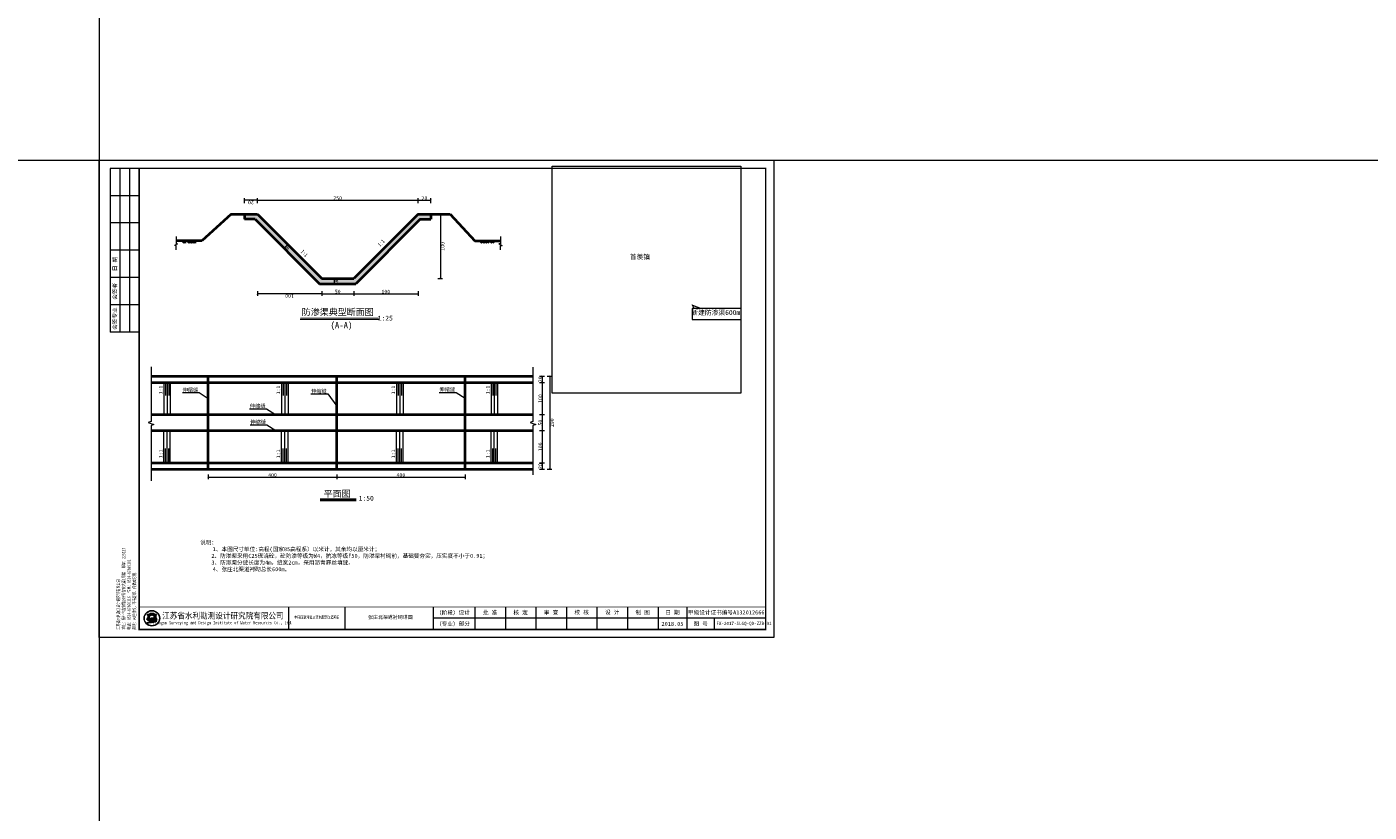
# Model space of a CAD drawing. Extents: x -27255 to 1448651, y 31034 to 8081248.
# Tile 36 of 198: x 582982 to 583818, y 3857275 to 3857764. Entities that reach past the tile are written whole.
import ezdxf
from ezdxf.enums import TextEntityAlignment as Align

# ---------------------------------------------------------------- set-up
doc = ezdxf.new("R2010")
doc.units = 0
doc.layers.get('0').update_dxf_attribs({"linetype": 'CONTINUOUS'})
for name, color, linetype, lineweight in [('0.09标注线', 3, 'CONTINUOUS', 9), ('0.13填充', 8, 'CONTINUOUS', 9), ('0.13文字', 3, 'CONTINUOUS', 13), ('0.30粗蓝', 4, 'CONTINUOUS', 30), ('图框', 7, 'CONTINUOUS', 20), ('文字', 7, 'CONTINUOUS', 15), ('粗实线', 1, 'CONTINUOUS', 40), ('粗线', 7, 'CONTINUOUS', 35), ('细实线', 3, 'CONTINUOUS', 20), ('细线', 7, 'CONTINUOUS', 15)]:
    doc.layers.add(name, color=color, linetype=linetype, lineweight=lineweight)
doc.styles.add('-仿宋_GB2312', font='FangSong_GB2312.ttf')
doc.styles.add('LYJFS', font='times.ttf', dxfattribs={"width": 0.7})
doc.styles.get("Standard").update_dxf_attribs({"font": 'rs.shx', "bigfont": 'hztxt.shx'})
doc.styles.add('仿宋', font='FangSong_GB2312.ttf', dxfattribs={"width": 0.7})
doc.styles.add('宋体', font='FangSong_GB2312.ttf')
doc.dimstyles.get("Standard").update_dxf_attribs({"dimtxt": 0.18, "dimasz": 0.18, "dimexe": 0.18, "dimexo": 0.0625, "dimgap": 0.09, "dimtad": 0, "dimtih": 1, "dimtoh": 1, "dimdec": 4, "dimzin": 0, "dimdsep": 46, "dimtxsty": 'Standard', "dimcen": 0.09, "dimadec": 0, "dimazin": 0, "dimtfac": 1, "dimtdec": 4, "dimtofl": 0, "dimtmove": 0, "dimatfit": 3, "dimfxl": 1, "dimtolj": 1, "dimtzin": 0, "dimarcsym": 0})
picture_1 = doc.add_image_def('image1.png', size_in_pixel=(5102, 6134))

# ---------------------------------------------------------------- blocks, each defined once
blk = doc.blocks.new('_ARCHTICK')
at = {"color": 0, "linetype": 'ByBlock', "const_width": 0.15}
blk.add_lwpolyline([(-0.5, -0.5), (0.5, 0.5)], dxfattribs=at)
blk = doc.blocks.new('d4trtg')
h = blk.add_hatch(color=152)
h.dxf.hatch_style = 1
h.paths.add_polyline_path([(654246.3193193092, 3899725.409078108, 1), (654149.4769673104, 3899725.409078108, 1)])
h.paths.add_polyline_path([(654244.689577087, 3899725.409078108, 1), (654151.1067095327, 3899725.409078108, 1)], flags=16)
h = blk.add_hatch(color=152)
h.dxf.hatch_style = 1
edge = h.paths.add_edge_path()
edge.add_arc((654216.7300615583, 3899701.144012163), 14.62686968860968, 43.31770961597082, 70.37003522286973)
edge.add_arc((654202.9245894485, 3899662.43781051), 55.72140833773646, 70.37003522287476, 84.52854590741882)
edge.add_arc((654197.052297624, 3899601.131590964), 117.3082280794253, 84.5285459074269, 95.17746754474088)
edge.add_arc((654198.4691254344, 3899704.113250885), 18.32576248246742, 111.7965680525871, 130.9174013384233, ccw=False)
edge.add_arc((654217.4394684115, 3899656.675769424), 69.41576698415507, 98.84274785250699, 111.79656805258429, ccw=False)
edge.add_arc((654228.1102754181, 3899588.085080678), 138.8315339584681, 95.21036804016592, 98.84274785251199, ccw=False)
edge.add_ellipse((654197.8981433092, 3899728.334977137), major_axis=(-17.7501498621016, 0), ratio=0.8776980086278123, start_angle=172.6538623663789, end_angle=176.9129867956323)
edge.add_arc((654213.8325542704, 3899624.955280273), 102.5563365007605, 88.99992913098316, 98.52267106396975)
edge.add_arc((654209.8965974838, 3899651.220285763), 75.99805588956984, 98.5226710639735, 116.8491039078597)
edge.add_arc((654181.1331357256, 3899708.041207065), 12.31168505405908, 116.8491039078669, 139.2900683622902)
edge.add_arc((654173.2830714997, 3899714.795695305), 1.955690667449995, 139.2900683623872, 263.050638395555)
edge.add_arc((654175.1158058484, 3899729.831970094), 17.10324739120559, 263.0506383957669, 272.136251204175)
edge.add_arc((654186.8001782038, 3899416.594006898), 296.3525647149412, 88.46268833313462, 92.13625120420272, ccw=False)
edge.add_arc((654193.3818121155, 3899661.833379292), 51.02489061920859, 68.07113774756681, 88.46268833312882, ccw=False)
edge.add_arc((654234.506227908, 3899496.08092722), 214.2253735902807, 95.91294384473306, 98.79521578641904)
edge.add_arc((654220.8241236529, 3899584.51078353), 124.7433113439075, 98.79521578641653, 117.8496747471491)
edge.add_arc((654806.2087627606, 3897318.850026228), 2461.597634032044, 104.7703900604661, 105.15790668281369, ccw=False)
edge.add_line((654178.6340996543, 3899699.104834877), (654170.5934602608, 3899695.844113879))
edge.add_arc((654384.3496151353, 3898723.49134639), 995.5709910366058, 100.90627282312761, 102.39834375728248, ccw=False)
edge.add_line((654195.9846486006, 3899701.080338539), (654189.8745459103, 3899699.193213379))
edge.add_arc((654166.7652083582, 3899985.305806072), 287.044347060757, 274.6177604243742, 279.6944367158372)
edge.add_arc((654207.3949546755, 3899747.472955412), 45.76599921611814, 279.694436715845, 287.6119267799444)
edge.add_arc((654216.243616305, 3899719.598572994), 16.52082853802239, 287.6119267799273, 311.5140981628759)
edge.add_arc((654225.3686800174, 3899709.289677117), 2.753471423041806, 311.5140981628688, 403.3177096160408)
edge = h.paths.add_edge_path()
edge.add_arc((654242.1391779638, 3899736.786777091), 20.67819482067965, 138.9741968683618, 204.1180883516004, ccw=False)
edge.add_line((654226.5392573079, 3899750.359920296), (654209.5567490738, 3899750.359920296))
edge.add_line((654209.5567490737, 3899750.359920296), (654209.5567490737, 3899756.23053299))
edge.add_line((654209.5567490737, 3899756.23053299), (654186.2395375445, 3899756.23053299))
edge.add_line((654186.2395375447, 3899756.23053299), (654186.2395375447, 3899750.359920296))
edge.add_line((654186.2395375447, 3899750.359920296), (654169.2570293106, 3899750.359920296))
edge.add_arc((654153.6571086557, 3899736.786777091), 20.67819482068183, -24.118088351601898, 41.0258031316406, ccw=False)
edge.add_arc((654138.2813983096, 3899743.670490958), 37.52449961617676, 314.34412131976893, 335.8819116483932, ccw=False)
edge.add_arc((654157.8406418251, 3899747.198545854), 31.08765203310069, 282.3877277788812, 290.1465811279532)
edge.add_arc((654127.1774852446, 3899830.778947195), 120.1152469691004, 290.1465811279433, 296.6495194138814)
edge.add_ellipse((654197.8981433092, 3899728.334977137), major_axis=(-17.7501498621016, 0), ratio=0.8776980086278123, start_angle=176.9129867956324, end_angle=378.37473811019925, ccw=False)
edge.add_ellipse((654197.8981433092, 3899728.334977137), major_axis=(-17.7501498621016, 0), ratio=0.8776980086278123, start_angle=172.653862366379, end_angle=176.9129867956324, ccw=False)
edge.add_ellipse((654197.8981433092, 3899728.334977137), major_axis=(-17.7501498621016, 0), ratio=0.8776980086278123, start_angle=161.6252618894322, end_angle=172.653862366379, ccw=False)
edge.add_arc((654268.6188013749, 3899830.778947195), 120.1152469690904, 243.3504805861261, 249.853418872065)
edge.add_arc((654237.9556447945, 3899747.198545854), 31.08765203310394, 249.8534188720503, 257.61227222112)
edge.add_arc((654257.5148883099, 3899743.670490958), 37.52449961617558, 204.1180883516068, 225.6558786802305, ccw=False)
at = {"lineweight": 0}
for p, q in [((653868.4004973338, 3899605.327936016), (653868.4004973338, 3902577.336202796)), ((653868.4004973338, 3902577.336202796), (658071.2404705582, 3902577.336202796)), ((658071.2404705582, 3902577.336202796), (658071.2404705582, 3899605.327936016)), ((658021.2066613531, 3899725.409078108), (655949.806960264, 3899725.409078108)), ((658071.2404705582, 3899605.327936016), (653868.4004973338, 3899605.327936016))]:
    blk.add_line(p, q, dxfattribs=at)
for p, q in [((654118.5695433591, 3902527.302393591), (653938.4478302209, 3902527.302393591)), ((653938.4478302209, 3902527.302393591), (653938.4478302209, 3901506.612685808)), ((653998.488401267, 3902527.302393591), (653998.488401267, 3901506.612685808)), ((654058.528972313, 3902527.302393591), (654058.528972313, 3901506.612685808)), ((654118.5695433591, 3902357.187442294), (653938.4478302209, 3902357.187442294)), ((654118.5695433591, 3902187.072490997), (653938.4478302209, 3902187.072490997)), ((654118.5695433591, 3902016.9575397), (653938.4478302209, 3902016.9575397)), ((654118.5695433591, 3901846.842588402), (653938.4478302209, 3901846.842588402)), ((654118.5695433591, 3901676.727637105), (653938.4478302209, 3901676.727637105)), ((654118.5695433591, 3901506.612685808), (653938.4478302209, 3901506.612685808)), ((655049.1983945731, 3899795.456410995), (655049.1983945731, 3899655.361745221)), ((655399.4350590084, 3899795.456410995), (655399.4350590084, 3899655.361745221)), ((655949.806960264, 3899795.456410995), (655949.806960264, 3899655.361745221)), ((656209.9827681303, 3899795.456410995), (656209.9827681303, 3899655.361745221)), ((656400.1112431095, 3899795.456410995), (656400.1112431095, 3899655.361745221)), ((656590.2397180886, 3899795.456410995), (656590.2397180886, 3899655.361745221)), ((656780.3681930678, 3899795.456410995), (656780.3681930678, 3899655.361745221)), ((656970.496668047, 3899795.456410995), (656970.496668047, 3899655.361745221)), ((657160.6251430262, 3899795.456410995), (657160.6251430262, 3899655.361745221)), ((657350.7536180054, 3899795.456410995), (657350.7536180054, 3899655.361745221)), ((657530.8753311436, 3899795.456410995), (657530.8753311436, 3899655.361745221)), ((657700.9902824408, 3899725.409078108), (657700.9902824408, 3899655.361745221))]:
    blk.add_line(p, q)
at = {"lineweight": 0, "const_width": 10.0067618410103}
blk.add_lwpolyline([(654118.5695433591, 3902527.302393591), (658021.2066613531, 3902527.302393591), (658021.2066613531, 3899655.361745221), (654118.5695433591, 3899655.361745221)], close=True, dxfattribs=at)
at = {"lineweight": 0, "const_width": 4.002704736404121}
blk.add_lwpolyline([(658021.2066613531, 3899795.456410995), (654118.5695433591, 3899795.456410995)], dxfattribs=at)
at = {"color": 152}
for points in [[(654181.0529832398, 3899723.423913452, -0.02838203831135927), (654168.5479460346, 3899718.013005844, -0.03386732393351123), (654164.5097554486, 3899716.834668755, 0.09425397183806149), (654172.5302050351, 3899728.337281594, 0.2921547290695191), (654169.2570293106, 3899750.359920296), (654186.2395375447, 3899750.359920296), (654186.2395375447, 3899756.23053299), (654209.5567490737, 3899756.23053299), (654209.5567490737, 3899750.359920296), (654226.5392573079, 3899750.359920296, 0.29215472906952), (654223.2660815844, 3899728.337281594, 0.09425397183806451), (654231.2865311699, 3899716.834668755, -0.03386732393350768), (654227.2483405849, 3899718.013005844, -0.02838203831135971), (654214.7433033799, 3899723.423913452)], [(654215.6225359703, 3899727.495994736, 0.04157472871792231), (654198.6336295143, 3899726.379117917, 0.08013502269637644), (654175.5726574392, 3899719.025681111, 0.09823132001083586), (654171.8006163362, 3899716.071255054, 0.599439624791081), (654173.0464484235, 3899712.85437217, 0.03966424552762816), (654175.7533461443, 3899712.7406093, -0.01603031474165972), (654194.7507043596, 3899712.839904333, -0.08921046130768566), (654212.4373190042, 3899709.166529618, 0.01257694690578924), (654201.7504573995, 3899707.787257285, 0.08333285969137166), (654162.549863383, 3899694.805861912, -0.001690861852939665), (654178.6340996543, 3899699.104834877), (654170.5934602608, 3899695.844113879, -0.006510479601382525), (654195.9846486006, 3899701.080338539), (654189.8745459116, 3899699.193213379, 0.02215480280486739), (654215.101659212, 3899702.360502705, 0.03456031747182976), (654221.242295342, 3899703.852113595, 0.1046726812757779), (654227.1936927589, 3899707.227897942, 0.4234638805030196), (654227.3719977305, 3899711.178677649, 0.1185893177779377), (654221.6438736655, 3899714.920795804, 0.06185687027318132), (654208.2376153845, 3899717.905342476, 0.04649815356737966), (654186.4662944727, 3899717.961197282, -0.08362449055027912), (654191.6645458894, 3899721.128869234, -0.05658197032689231), (654206.7686614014, 3899725.266458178, -0.01585057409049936), (654215.5025964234, 3899726.342960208)]]:
    blk.add_lwpolyline(points, format="xyb", dxfattribs=at)
for radius in [48.42117599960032, 46.79143377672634]:
    blk.add_circle((654197.8981433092, 3899725.409078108), radius, dxfattribs=at)
blk.add_arc((654217.4394684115, 3899656.675769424), 69.41576698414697, 98.8427478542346, 111.796568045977, dxfattribs=at)
for start_param, end_param in [(2.820892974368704, 6.603884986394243), (3.013378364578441, 3.087714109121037)]:
    blk.add_ellipse((654197.8981433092, 3899728.334977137), major_axis=(-17.7501498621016, 0), ratio=0.8776980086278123, start_param=start_param, end_param=end_param, dxfattribs=at)
at = {"style": '宋体'}
for s, height, width, p in [('江苏省水利勘测设计研究院有限公司', 37.52535690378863, 0.9, (654640.1952124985, 3899742.929376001)), ('Jiangsu Surveying and Design Institute of Water Resources Co., Ltd.', 20.0135236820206, 0.8, (654638.4727689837, 3899695.522921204)), ('丰县四联河灌区节水配套改造项目', 18.01217131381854, 0.75, (655225.535190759, 3899732.299860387))]:
    blk.add_text(s, height=height, dxfattribs=dict(at, width=width)).set_placement(p, align=Align.MIDDLE)
at = {"style": 'LYJFS'}
for s, p in [('（阶段）', (656038.2059940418, 3899760.432744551)), ('（专业）', (656038.2059940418, 3899690.385411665))]:
    blk.add_text(s, height=25.01690460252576, dxfattribs=at).set_placement(p, align=Align.MIDDLE_CENTER)
at = {"style": '仿宋'}
blk.add_text('2018.05', height=25.01690460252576, dxfattribs=at).set_placement((657440.8144745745, 3899690.385411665), align=Align.MIDDLE)
at = {"rotation": 90}
for s, insert, char_height, attachment_point, style in [('日 期', (653968.468115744, 3901931.900064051), 25.01690460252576, 5, '宋体'), ('会签者', (653968.468115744, 3901761.785112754), 25.01690460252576, 5, '宋体'), ('会签专业', (653968.468115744, 3901591.670161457), 25.01690460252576, 5, '宋体'), ('江苏省水利勘测设计研究院有限公司\\P地址：扬州市吉安路209号吉安大厦1号楼  邮编：225127\\P电话：0514-87860116  传真：0514-87889101\\P声明：未经授权，不得翻印、传播或它用。', (654101.5093347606, 3899654.544439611), 20.0135236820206, 7, '仿宋')]:
    blk.add_mtext(s, dxfattribs=dict(at, insert=insert, char_height=char_height, attachment_point=attachment_point, style=style))
at = {"char_height": 25.01690460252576, "attachment_point": 5, "style": '宋体'}
for s, insert in [('设计', (656143.9596908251, 3899760.432744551)), ('批 准', (656305.0470056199, 3899760.432744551)), ('核 定', (656494.550057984, 3899760.154778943)), ('审 查', (656684.609041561, 3899760.165426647)), ('校 核', (656875.0849735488, 3899760.865852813)), ('设 计', (657065.2829399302, 3899761.366681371)), ('制 图', (657254.8554836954, 3899760.211836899)), ('日 期', (657440.8144745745, 3899760.432744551)), ('甲级设计证书编号A132012666', (657776.0409962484, 3899760.432744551)), ('部分', (656143.9596908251, 3899690.385411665)), ('图 号', (657615.9328067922, 3899690.385411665))]:
    blk.add_mtext(s, dxfattribs=dict(at, insert=insert))

msp = doc.modelspace()

# ---------------------------------------------------------------- hatches: boundary and pattern name
at = {"layer": '0.13填充'}
h = msp.add_hatch(color=256, dxfattribs=at)
edge = h.paths.add_edge_path()
edge.add_ellipse((583080.7533510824, 3857630.446483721), major_axis=(0, -0.7306824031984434), ratio=0.9642642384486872, start_angle=-79.12270448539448, end_angle=79.12270448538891, ccw=False)
edge.add_line((583080.0614387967, 3857630.308599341), (583081.4452633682, 3857630.308599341))
h = msp.add_hatch(color=256, dxfattribs=at)
edge = h.paths.add_edge_path()
edge.add_ellipse((583083.852486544, 3857630.446483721), major_axis=(0, -0.7306824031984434), ratio=0.9642642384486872, start_angle=-79.12270448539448, end_angle=79.12270448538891, ccw=False)
edge.add_line((583083.1605742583, 3857630.308599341), (583084.5443988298, 3857630.308599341))
h = msp.add_hatch(color=256, dxfattribs=at)
edge = h.paths.add_edge_path()
edge.add_ellipse((583267.9564785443, 3857630.446483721), major_axis=(0, -0.7306824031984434), ratio=0.9642642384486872, start_angle=280.8772955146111, end_angle=439.1227044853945)
edge.add_line((583268.64839083, 3857630.308599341), (583267.2645662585, 3857630.308599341))
h = msp.add_hatch(color=256, dxfattribs=at)
edge = h.paths.add_edge_path()
edge.add_ellipse((583271.0556140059, 3857630.446483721), major_axis=(0, -0.7306824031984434), ratio=0.9642642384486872, start_angle=280.8772955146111, end_angle=439.1227044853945)
edge.add_line((583271.7475262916, 3857630.308599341), (583270.3637017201, 3857630.308599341))
at = {"layer": '0.13文字', "lineweight": 13}
h = msp.add_hatch(dxfattribs=at)
h.set_pattern_fill('AR-CONC', color=256, scale=0.02, style=0)
h.set_pattern_definition([(49.99999999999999, (583117.5025117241, 3857603.632777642), (3.64369337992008, -0.3187817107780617), [0.381, -4.191000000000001]), (355, (583117.5025117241, 3857603.632777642), (-0.7048565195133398, 3.8211328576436), [0.3048, -3.3528]), (100.451, (583117.8061517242, 3857603.606212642), (2.938850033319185, 3.502333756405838), [0.3238, -3.5618]), (46.18420000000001, (583117.5025117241, 3857604.648777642), (5.421580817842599, -0.8408465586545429), [0.5715, -6.2865]), (96.6356, (583117.9543097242, 3857604.578707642), (4.748084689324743, 4.948511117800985), [0.4857, -5.3427]), (351.1840000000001, (583117.5025117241, 3857604.648777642), (4.748092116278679, 4.948502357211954), [0.4572, -5.0292]), (21, (583118.0105117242, 3857604.394777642), (3.032297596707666, -2.04531037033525), [0.381, -4.191000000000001]), (326.0000000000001, (583118.0105117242, 3857604.394777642), (1.236040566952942, 3.683759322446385), [0.3048, -3.3528]), (71.4514, (583118.2632017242, 3857604.224335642), (4.268329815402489, 1.638457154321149), [0.3238, -3.5618]), (37.50000000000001, (583117.5025117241, 3857603.632777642), (0.06177206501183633, 1.691100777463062), [0, -3.31216, 0, -3.4036, 0, -3.3655]), (7.499999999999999, (583117.5025117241, 3857603.632777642), (1.336393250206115, 2.00361149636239), [0, -1.94056, 0, -3.23596, 0, -1.2827]), (327.5, (583116.3696717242, 3857603.632777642), (2.711811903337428, -0.1145748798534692), [0, -1.27, 0, -3.9624, 0, -5.2578]), (317.5, (583115.8616717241, 3857603.632777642), (2.962583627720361, 0.5085298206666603), [0, -1.651, 0, -2.63144, 0, -3.7338])])
h.paths.add_polyline_path([(583226.9349582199, 3857643.732127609), (583233.6094748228, 3857643.732127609), (583233.6094748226, 3857646.932127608), (583225.609474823, 3857646.932127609), (583185.5101248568, 3857606.832777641), (583165.6018616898, 3857606.832777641), (583125.5025117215, 3857646.932127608), (583117.5025117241, 3857646.932127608), (583117.502511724, 3857643.732127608), (583124.1770283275, 3857643.732127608), (583164.2763782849, 3857603.632777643), (583186.835608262, 3857603.632777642)])

# ---------------------------------------------------------------- linework, layer by layer
at = {"layer": '0.09标注线'}
for p, q in [((583074.8357873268, 3857632.960220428), (583074.8358000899, 3857628.510748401)), ((583276.9731777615, 3857632.960220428), (583276.9731649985, 3857628.510748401)), ((583075.8358000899, 3857628.510748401), (583073.8358000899, 3857627.35641746)), ((583074.8358000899, 3857627.35641746), (583073.8358000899, 3857627.35641746)), ((583074.8357943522, 3857624.794387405), (583074.8358000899, 3857627.35641746)), ((583074.8358000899, 3857628.510748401), (583075.8358000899, 3857628.510748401)), ((583276.9731649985, 3857628.510748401), (583275.9731649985, 3857628.510748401)), ((583275.9731649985, 3857628.510748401), (583277.9731649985, 3857627.35641746)), ((583276.9731707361, 3857624.794387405), (583276.9731649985, 3857627.35641746)), ((583276.9731649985, 3857627.35641746), (583277.9731649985, 3857627.35641746))]:
    msp.add_line(p, q, dxfattribs=at)
at = {"layer": '0.13填充', "lineweight": 40, "ltscale": 0.005}
msp.add_line((583164.7315446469, 3857469.202684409), (583187.0567443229, 3857469.202684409), dxfattribs=at)
at = {"layer": '0.13填充', "ltscale": 0.005}
msp.add_line((583164.7315446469, 3857468.529469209), (583187.0567443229, 3857468.529469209), dxfattribs=at)
at = {"layer": '0.13填充', "color": 7, "lineweight": 40, "const_width": 0.3}
msp.add_lwpolyline([(583152.2594817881, 3857582.289122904), (583201.0892614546, 3857582.289122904)], dxfattribs=at)
at = {"layer": '0.13文字', "lineweight": 13}
msp.add_line((583026.8697264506, 3871338.129037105), (583026.8697264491, 3855111.179997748), dxfattribs=at)
at = {"layer": '0.13文字', "linetype": 'Continuous', "lineweight": 13}
msp.add_line((580415.3193357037, 3857680.462451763), (587865.8902504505, 3857680.462451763), dxfattribs=at)
at = {"layer": '0.30粗蓝', "color": 3, "lineweight": 13, "ltscale": 80}
for p, q in [((583059.2764214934, 3857551.934495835), (583059.2764214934, 3857517.8906804)), ((583297.1920912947, 3857551.669853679), (583297.1920912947, 3857517.8906804)), ((583059.2764214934, 3857517.8906804), (583057.5592481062, 3857517.2656804)), ((583057.5592481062, 3857517.2656804), (583060.9935948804, 3857516.0156804)), ((583060.9935948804, 3857516.0156804), (583059.2764214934, 3857515.3906804)), ((583059.2764214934, 3857515.3906804), (583059.2764214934, 3857480.95668639)), ((583297.1920912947, 3857517.8906804), (583295.4749179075, 3857517.2656804)), ((583295.4749179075, 3857517.2656804), (583298.9092646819, 3857516.0156804)), ((583298.9092646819, 3857516.0156804), (583297.1920912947, 3857515.3906804)), ((583297.1920912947, 3857515.3906804), (583297.1920912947, 3857484.597002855))]:
    msp.add_line(p, q, dxfattribs=at)
at = {"layer": '文字', "color": 3, "lineweight": 9}
for p, q in [((583078.8276482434, 3857535.790344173), (583089.3216751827, 3857535.790344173)), ((583089.3216751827, 3857535.790344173), (583094.946224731, 3857532.11114424)), ((583158.8276482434, 3857534.958836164), (583169.3216751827, 3857534.958836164)), ((583169.3216751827, 3857534.958836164), (583174.946224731, 3857527.292740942)), ((583238.8276482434, 3857535.966730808), (583249.3216751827, 3857535.966730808)), ((583249.3216751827, 3857535.966730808), (583254.946224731, 3857532.287530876)), ((583120.7113179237, 3857525.773339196), (583131.205344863, 3857525.773339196)), ((583131.205344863, 3857525.773339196), (583136.8298944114, 3857522.094139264)), ((583121.0030287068, 3857515.802002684), (583131.4970556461, 3857515.802002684)), ((583131.4970556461, 3857515.802002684), (583137.1216051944, 3857512.122802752))]:
    msp.add_line(p, q, dxfattribs=at)
at = {"layer": '粗实线', "color": 7}
for p, q in [((583109.2557137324, 3857646.932127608), (583090.8953306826, 3857630.308599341)), ((583109.2557137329, 3857646.932127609), (583125.5025117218, 3857646.932127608)), ((583117.5025117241, 3857646.932127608), (583117.5025117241, 3857643.732127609)), ((583124.1770283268, 3857643.732127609), (583117.5025117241, 3857643.732127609)), ((583124.1770283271, 3857643.732127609), (583164.2763782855, 3857603.632777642)), ((583125.5025117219, 3857646.932127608), (583165.6018616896, 3857606.832777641)), ((583225.6094748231, 3857646.932127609), (583185.5101248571, 3857606.832777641)), ((583226.93495822, 3857643.732127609), (583186.8356082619, 3857603.632777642)), ((583225.6094748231, 3857646.932127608), (583245.5532513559, 3857646.932127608)), ((583225.6094748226, 3857646.932127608), (583237.6094748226, 3857646.932127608)), ((583226.93495822, 3857643.732127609), (583233.6094748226, 3857643.732127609)), ((583233.6094748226, 3857646.932127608), (583233.6094748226, 3857643.732127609)), ((583245.5532513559, 3857646.932127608), (583260.9136344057, 3857630.308599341)), ((583090.8953306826, 3857630.308599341), (583074.8357949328, 3857630.308599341)), ((583260.9136344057, 3857630.308599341), (583276.9731701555, 3857630.308599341)), ((583165.6018616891, 3857606.832777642), (583185.5101248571, 3857606.832777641)), ((583164.2763782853, 3857603.632777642), (583186.8356082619, 3857603.632777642)), ((583059.2764214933, 3857546.081034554), (583297.1920912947, 3857546.081034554)), ((583059.2764214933, 3857542.081034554), (583297.1920912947, 3857542.081034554)), ((583094.946224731, 3857488.02827701), (583094.946224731, 3857546.081034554)), ((583174.946224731, 3857488.02827701), (583174.946224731, 3857546.081034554)), ((583254.946224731, 3857488.02827701), (583254.946224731, 3857546.081034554)), ((583059.2764214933, 3857522.094139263), (583297.1920912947, 3857522.094139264)), ((583059.2764214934, 3857512.122802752), (583297.1920912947, 3857512.122802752)), ((583059.2764214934, 3857492.02827701), (583297.1920912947, 3857492.02827701)), ((583059.2764214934, 3857488.02827701), (583297.1920912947, 3857488.02827701))]:
    msp.add_line(p, q, dxfattribs=at)
at = {"layer": '细实线', "ltscale": 5}
for p, q in [((583078.3522137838, 3857630.308599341), (583079.6885317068, 3857628.972281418)), ((583079.059320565, 3857630.308599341), (583080.3956384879, 3857628.972281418)), ((583079.766427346, 3857630.308599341), (583081.1027452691, 3857628.972281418)), ((583081.4513492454, 3857630.308599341), (583082.7876671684, 3857628.972281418)), ((583082.1584560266, 3857630.308599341), (583083.4947739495, 3857628.972281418)), ((583082.8655628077, 3857630.308599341), (583084.2018807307, 3857628.972281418)), ((583084.5504847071, 3857630.308599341), (583085.8868026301, 3857628.972281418)), ((583085.2575914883, 3857630.308599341), (583086.5939094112, 3857628.972281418)), ((583085.9646982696, 3857630.308599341), (583087.3010161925, 3857628.972281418)), ((583265.8442668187, 3857630.308599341), (583264.5079488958, 3857628.972281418)), ((583266.5513736, 3857630.308599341), (583265.2150556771, 3857628.972281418)), ((583267.2584803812, 3857630.308599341), (583265.9221624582, 3857628.972281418)), ((583268.9434022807, 3857630.308599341), (583267.6070843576, 3857628.972281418)), ((583269.6505090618, 3857630.308599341), (583268.3141911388, 3857628.972281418)), ((583270.357615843, 3857630.308599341), (583269.0212979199, 3857628.972281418)), ((583272.0425377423, 3857630.308599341), (583270.7062198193, 3857628.972281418)), ((583272.7496445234, 3857630.308599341), (583271.4133266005, 3857628.972281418)), ((583273.4567513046, 3857630.308599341), (583272.1204333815, 3857628.972281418))]:
    msp.add_line(p, q, dxfattribs=at)
at = {"layer": '细实线', "color": 3, "lineweight": 15}
for p, q in [((583067.2950468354, 3857542.081034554), (583067.2950468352, 3857522.094139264)), ((583068.2950468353, 3857542.081034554), (583068.2950468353, 3857534.081034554)), ((583069.2950468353, 3857542.081034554), (583069.2950468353, 3857522.094139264)), ((583070.2950468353, 3857542.081034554), (583070.2950468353, 3857534.081034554)), ((583071.2950468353, 3857542.081034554), (583071.2950468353, 3857522.094139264)), ((583140.6157866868, 3857542.081034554), (583140.6157866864, 3857522.094139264)), ((583141.6157866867, 3857542.081034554), (583141.6157866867, 3857534.081034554)), ((583142.6157866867, 3857542.081034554), (583142.6157866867, 3857522.094139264)), ((583143.6157866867, 3857542.081034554), (583143.6157866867, 3857534.081034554)), ((583144.6157866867, 3857542.081034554), (583144.6157866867, 3857522.094139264)), ((583212.2521832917, 3857542.081034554), (583212.2521832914, 3857522.094139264)), ((583213.2521832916, 3857542.081034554), (583213.2521832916, 3857534.081034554)), ((583214.2521832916, 3857542.081034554), (583214.2521832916, 3857522.094139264)), ((583215.2521832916, 3857542.081034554), (583215.2521832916, 3857534.081034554)), ((583216.2521832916, 3857542.081034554), (583216.2521832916, 3857522.094139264)), ((583271.118192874, 3857542.081034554), (583271.1181928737, 3857522.094139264)), ((583272.1181928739, 3857542.081034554), (583272.1181928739, 3857534.081034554)), ((583273.1181928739, 3857542.081034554), (583273.1181928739, 3857522.094139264)), ((583274.1181928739, 3857542.081034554), (583274.1181928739, 3857534.081034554)), ((583275.1181928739, 3857542.081034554), (583275.1181928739, 3857522.094139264)), ((583067.2950468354, 3857492.02827701), (583067.2950468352, 3857512.122802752)), ((583069.2950468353, 3857492.02827701), (583069.2950468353, 3857512.122802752)), ((583071.2950468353, 3857492.02827701), (583071.2950468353, 3857512.122802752)), ((583140.6157866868, 3857492.02827701), (583140.6157866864, 3857512.122802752)), ((583142.6157866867, 3857492.02827701), (583142.6157866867, 3857512.122802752)), ((583144.6157866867, 3857492.02827701), (583144.6157866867, 3857512.122802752)), ((583212.2521832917, 3857492.02827701), (583212.2521832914, 3857512.122802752)), ((583214.2521832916, 3857492.02827701), (583214.2521832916, 3857512.122802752)), ((583216.2521832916, 3857492.02827701), (583216.2521832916, 3857512.122802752)), ((583271.118192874, 3857492.02827701), (583271.1181928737, 3857512.122802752)), ((583273.1181928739, 3857492.02827701), (583273.1181928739, 3857512.122802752)), ((583275.1181928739, 3857492.02827701), (583275.1181928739, 3857512.122802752)), ((583068.2950468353, 3857492.02827701), (583068.2950468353, 3857501.071526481)), ((583070.2950468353, 3857492.02827701), (583070.2950468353, 3857501.071526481)), ((583141.6157866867, 3857492.02827701), (583141.6157866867, 3857501.071526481)), ((583143.6157866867, 3857492.02827701), (583143.6157866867, 3857501.071526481)), ((583213.2521832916, 3857492.02827701), (583213.2521832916, 3857501.071526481)), ((583215.2521832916, 3857492.02827701), (583215.2521832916, 3857501.071526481)), ((583272.1181928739, 3857492.02827701), (583272.1181928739, 3857501.071526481)), ((583274.1181928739, 3857492.02827701), (583274.1181928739, 3857501.071526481))]:
    msp.add_line(p, q, dxfattribs=at)
at = {"layer": '细实线', "const_width": 0.5, "flags": 128}
msp.add_lwpolyline([(583396.1290787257, 3857590.764633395), (583396.7470628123, 3857589.776940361)], dxfattribs=at)
at = {"layer": '细实线', "flags": 128}
for points in [[(583397.5297849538, 3857588.200334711), (583396.4864419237, 3857590.193477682), (583402.0339714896, 3857588.200334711)], [(583396.3613276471, 3857588.200334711), (583396.3613276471, 3857581.243279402), (583426.9147064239, 3857581.243279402), (583426.9147064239, 3857588.200334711), (583396.3613276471, 3857588.200334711)]]:
    msp.add_lwpolyline(points, dxfattribs=at)
at = {"layer": '细实线', "lineweight": 20, "ltscale": 5}
for points, start_tangent, end_tangent in [([(583083.8830545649, 3857629.719258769), (583084.1828443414, 3857629.603498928), (583084.2599234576, 3857629.475363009), (583084.2983277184, 3857629.302356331), (583084.4309035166, 3857629.14193934), (583084.6293662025, 3857629.041538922), (583085.0487354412, 3857628.972281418)], (0.9990642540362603, 0.04325062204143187), (0.99950576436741, -0.03143607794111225)), ([(583267.9259105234, 3857629.719258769), (583267.626120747, 3857629.603498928), (583267.5490416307, 3857629.475363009), (583267.5106373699, 3857629.302356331), (583267.3780615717, 3857629.14193934), (583267.1795988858, 3857629.041538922), (583266.7602296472, 3857628.972281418)], (-0.9990642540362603, 0.04325062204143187), (-0.99950576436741, -0.03143607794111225))]:
    msp.add_spline(points, degree=3, dxfattribs=dict(at, start_tangent=start_tangent, end_tangent=end_tangent))
at = {"layer": '细线', "color": 7}
msp.add_line((583201.0892614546, 3857581.358377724), (583152.2594817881, 3857581.358377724), dxfattribs=at)

# ---------------------------------------------------------------- block references
at = {"layer": '图框', "xscale": 0.09999999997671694, "yscale": 0.1000000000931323, "zscale": 0.1}
msp.add_blockref('d4trtg', (517640.0296919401, 3467422.728468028), dxfattribs=at)

# ---------------------------------------------------------------- texts
at = {"layer": '0.13文字', "linetype": 'Continuous', "lineweight": 13, "attachment_point": 1, "style": 'LYJFS'}
for s, insert, char_height, width in [('{\\fFangSong_GB2312|b0|i0|c134|p49;\\W1;          张庄北渠道衬砌详图}', (583177.2932094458, 3857397.081762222), 2.2, 66.66109248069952), ('{\\fFangSong_GB2312|b0|i0|c134|p49;\\W1;\\C7;FX-2017-SLGQ-QD-ZZB-01}', (583411.4792707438, 3857393.114349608), 2, 41.66318280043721)]:
    msp.add_mtext(s, dxfattribs=dict(at, insert=insert, char_height=char_height, width=width))
at = {"layer": '文字', "color": 7, "style": '-仿宋_GB2312'}
for s, insert, char_height, width, attachment_point in [('防渗渠典型断面图', (583197.9602140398, 3857587.99245112), 4, 52.9366518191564, 3), ('{\\C256;(A-A)}', (583171.0958985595, 3857579.804970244), 4, 107.33324268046, 1), ('{\\C256;      平面图}', (583150.4839714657, 3857474.851577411), 4, 107.33324268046, 1), ('1:50', (583188.6594780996, 3857471.548630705), 3, 10.28954739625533, 1)]:
    msp.add_mtext(s, dxfattribs=dict(at, insert=insert, char_height=char_height, width=width, attachment_point=attachment_point))
at = {"layer": '粗线', "color": 1, "char_height": 3, "attachment_point": 3, "style": '-仿宋_GB2312'}
for s, insert, width in [('首羡镇', (583370.0837325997, 3857621.83167713), 13.42870236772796), ('新建防渗渠600m', (583426.3033580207, 3857587.163951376), 45.22285537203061)]:
    msp.add_mtext(s, dxfattribs=dict(at, insert=insert, width=width))
at = {"layer": '粗线', "color": 7, "insert": (583209.9091552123, 3857583.714950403), "char_height": 3, "width": 13.42870236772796, "attachment_point": 3, "style": '-仿宋_GB2312'}
msp.add_mtext('1:25', dxfattribs=at)
at = {"layer": '细实线', "color": 7, "style": '-仿宋_GB2312', "width": 0.8}
for rotation, p in [(314.1909301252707, (583152.2743838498, 3857623.448173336)), (45.80906987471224, (583201.8744444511, 3857626.457726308))]:
    msp.add_text('1:1', height=2.4, rotation=rotation, dxfattribs=at).set_placement(p)
at = {"layer": '细实线', "lineweight": 13, "style": '-仿宋_GB2312'}
for p in [(583078.9423079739, 3857536.386746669), (583158.9423079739, 3857535.55523866), (583238.9423079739, 3857536.563133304), (583120.8259776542, 3857526.369741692), (583121.1176884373, 3857516.39840518)]:
    msp.add_text('伸缩缝', height=2.326912, dxfattribs=at).set_placement(p)
at = {"layer": '细实线', "color": 3, "lineweight": 15, "char_height": 2.299999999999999, "width": 30.94622330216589, "style": '-仿宋_GB2312'}
for insert, attachment_point, rotation in [((583064.0902485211, 3857534.774000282), 1, 90), ((583137.4109883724, 3857534.774000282), 1, 90), ((583209.0473849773, 3857534.774000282), 1, 90), ((583267.9133945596, 3857534.774000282), 1, 90), ((583064.0902485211, 3857500.378560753), 3, 90.00000000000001), ((583137.4109883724, 3857500.378560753), 3, 90.00000000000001), ((583209.0473849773, 3857500.378560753), 3, 90.00000000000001), ((583267.9133945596, 3857500.378560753), 3, 90.00000000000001)]:
    msp.add_mtext('1:1', dxfattribs=dict(at, insert=insert, attachment_point=attachment_point, rotation=rotation))
at = {"layer": '细实线', "color": 7, "insert": (583089.8866313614, 3857443.740861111), "char_height": 2.5, "width": 228.3001870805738, "attachment_point": 1, "style": '-仿宋_GB2312'}
msp.add_mtext('说明：\\P    1、本图尺寸单位:高程(国家85高程系）以米计，其余均以厘米计；\\P\u3000\u30002、防渗渠采用C25现浇砼，砼防渗等级为W4，抗冻等级F50，防渗渠衬砌前，基础要夯实，压实度不小于0.91；\\P\u3000\u30003、防渗渠分缝长度为4m，缝宽2cm，采用沥青麻丝填缝。\\P    4、{\\C256;张庄北渠道衬砌}总长600m。', dxfattribs=at)

# ---------------------------------------------------------------- dimensions: what is measured, and where the dimension line sits
at = {"layer": '0.13文字', "lineweight": 13}
for base, p1, p2, angle, override in [((583117.5025117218, 3857655.552640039), (583125.5025117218, 3857646.932127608), (583117.5025117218, 3857646.932127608), 180, {"dimtxt": 2.3, "dimasz": 1, "dimexe": 1.25, "dimexo": 1.5, "dimgap": 0.2, "dimtad": 1, "dimtih": 0, "dimtoh": 0, "dimdec": 0, "dimlfac": 2.5, "dimtxsty": '-仿宋_GB2312', "dimblk": 'ARCHTICK', "dimtdec": 0, "dimtix": 1, "dimtofl": 1, "dimtmove": 2, "dimfxl": 1.7, "dimfxlon": 1, "dimlwd": 9, "dimlwe": 9}), ((583125.5025117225, 3857597.360204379), (583165.6018616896, 3857606.832777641), (583125.5025117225, 3857646.932127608), 180, {"dimtxt": 2.3, "dimasz": 1, "dimexe": 1.25, "dimexo": 1.5, "dimgap": 0.2, "dimtad": 1, "dimtih": 0, "dimtoh": 0, "dimdec": 0, "dimlfac": 2.5, "dimtxsty": '-仿宋_GB2312', "dimblk": 'ARCHTICK', "dimtdec": 0, "dimtix": 1, "dimtofl": 1, "dimtmove": 2, "dimfxl": 1.7, "dimfxlon": 1, "dimlwd": 9, "dimlwe": 9}), ((583239.5963065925, 3857606.832777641), (583233.6094748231, 3857646.932127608), (583185.5101248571, 3857606.832777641), 90, {"dimtxt": 2.3, "dimasz": 1, "dimexe": 1.25, "dimexo": 1.5, "dimgap": 0.2, "dimtad": 1, "dimtih": 0, "dimtoh": 0, "dimdec": 0, "dimlfac": 2.5, "dimtxsty": '-仿宋_GB2312', "dimblk": 'ARCHTICK', "dimtdec": 0, "dimtix": 1, "dimtofl": 1, "dimtmove": 2, "dimfxl": 1.7, "dimfxlon": 1, "dimlwd": 9, "dimlwe": 9}), ((583173.353944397, 3857603.632777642), (583168.4586704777, 3857606.832777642), (583168.4586704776, 3857603.632777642), 90, {"dimtxt": 2.3, "dimasz": 1, "dimexe": 1.25, "dimexo": 1.5, "dimgap": 0.2, "dimtad": 1, "dimtih": 0, "dimtoh": 0, "dimdec": 0, "dimlfac": 2.5, "dimtxsty": '-仿宋_GB2312', "dimblk": 'ARCHTICK', "dimtdec": 0, "dimtix": 1, "dimtofl": 1, "dimtmove": 2, "dimfxl": 1.7, "dimfxlon": 1, "dimlwd": 9, "dimlwe": 9}), ((583303.0759842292, 3857546.081034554), (583297.1920912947, 3857542.081034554), (583297.1920912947, 3857546.081034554), 90, {"dimtxt": 2.3, "dimasz": 1, "dimexe": 1.25, "dimexo": 1.5, "dimgap": 0.2, "dimtad": 1, "dimtih": 0, "dimtoh": 0, "dimdec": 0, "dimlfac": 5, "dimtxsty": '-仿宋_GB2312', "dimblk": 'ARCHTICK', "dimtdec": 0, "dimtix": 1, "dimtofl": 1, "dimtmove": 2, "dimfxl": 1.7, "dimfxlon": 1, "dimlwd": 9, "dimlwe": 9}), ((583307.7373163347, 3857488.02827701), (583297.1920912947, 3857546.081034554), (583297.1920912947, 3857488.02827701), 90, {"dimtxt": 2.3, "dimasz": 1, "dimexe": 1.25, "dimexo": 1.5, "dimgap": 0.2, "dimtad": 1, "dimtih": 0, "dimtoh": 0, "dimdec": 0, "dimlfac": 5, "dimtxsty": '-仿宋_GB2312', "dimblk": 'ARCHTICK', "dimtdec": 0, "dimtix": 1, "dimtofl": 1, "dimtmove": 2, "dimfxl": 1.7, "dimfxlon": 1, "dimlwd": 9, "dimlwe": 9}), ((583303.0759842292, 3857542.081034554), (583297.1920912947, 3857522.094139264), (583297.1920912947, 3857542.081034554), 90, {"dimtxt": 2.3, "dimasz": 1, "dimexe": 1.25, "dimexo": 1.5, "dimgap": 0.2, "dimtad": 1, "dimtih": 0, "dimtoh": 0, "dimdec": 0, "dimlfac": 5, "dimtxsty": '-仿宋_GB2312', "dimblk": 'ARCHTICK', "dimtdec": 0, "dimtix": 1, "dimtofl": 1, "dimtmove": 2, "dimfxl": 1.7, "dimfxlon": 1, "dimlwd": 9, "dimlwe": 9}), ((583303.0759842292, 3857522.094139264), (583297.1920912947, 3857512.122802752), (583297.1920912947, 3857522.094139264), 90, {"dimtxt": 2.3, "dimasz": 1, "dimexe": 1.25, "dimexo": 1.5, "dimgap": 0.2, "dimtad": 1, "dimtih": 0, "dimtoh": 0, "dimdec": 0, "dimlfac": 5, "dimtxsty": '-仿宋_GB2312', "dimblk": 'ARCHTICK', "dimtdec": 0, "dimtix": 1, "dimtofl": 1, "dimtmove": 2, "dimfxl": 1.7, "dimfxlon": 1, "dimlwd": 9, "dimlwe": 9}), ((583303.0759842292, 3857512.122802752), (583297.1920912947, 3857492.02827701), (583297.1920912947, 3857512.122802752), 90, {"dimtxt": 2.3, "dimasz": 1, "dimexe": 1.25, "dimexo": 1.5, "dimgap": 0.2, "dimtad": 1, "dimtih": 0, "dimtoh": 0, "dimdec": 0, "dimlfac": 5, "dimtxsty": '-仿宋_GB2312', "dimblk": 'ARCHTICK', "dimtdec": 0, "dimtix": 1, "dimtofl": 1, "dimtmove": 2, "dimfxl": 1.7, "dimfxlon": 1, "dimlwd": 9, "dimlwe": 9}), ((583303.0759842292, 3857492.02827701), (583297.1920912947, 3857488.02827701), (583297.1920912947, 3857492.02827701), 90, {"dimtxt": 2.3, "dimasz": 1, "dimexe": 1.25, "dimexo": 1.5, "dimgap": 0.2, "dimtad": 1, "dimtih": 0, "dimtoh": 0, "dimdec": 0, "dimlfac": 5, "dimtxsty": '-仿宋_GB2312', "dimblk": 'ARCHTICK', "dimtdec": 0, "dimtix": 1, "dimtofl": 1, "dimtmove": 2, "dimfxl": 1.7, "dimfxlon": 1, "dimlwd": 9, "dimlwe": 9})]:
    msp.add_linear_dim(base=base, p1=p1, p2=p2, angle=angle, dimstyle='Standard', override=override, dxfattribs=at).render()
for base, p1, p2, override in [((583225.6094748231, 3857655.552640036), (583125.5025117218, 3857646.932127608), (583225.6094748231, 3857646.932127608), {"dimtxt": 2.3, "dimasz": 1, "dimexe": 1.25, "dimexo": 1.5, "dimgap": 0.2, "dimtad": 1, "dimtih": 0, "dimtoh": 0, "dimdec": 0, "dimlfac": 2.5, "dimtxsty": '-仿宋_GB2312', "dimblk": 'ARCHTICK', "dimtdec": 0, "dimtix": 1, "dimtofl": 1, "dimtmove": 2, "dimfxl": 1.7, "dimfxlon": 1, "dimlwd": 9, "dimlwe": 9}), ((583233.6094748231, 3857655.552640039), (583225.6094748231, 3857646.932127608), (583233.6094748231, 3857646.932127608), {"dimtxt": 2.3, "dimasz": 1, "dimexe": 1.25, "dimexo": 1.5, "dimgap": 0.2, "dimtad": 1, "dimtih": 0, "dimtoh": 0, "dimdec": 0, "dimlfac": 2.5, "dimtxsty": '-仿宋_GB2312', "dimblk": 'ARCHTICK', "dimtdec": 0, "dimtix": 1, "dimtofl": 1, "dimtmove": 2, "dimfxl": 1.7, "dimfxlon": 1, "dimlwd": 9, "dimlwe": 9}), ((583225.6094748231, 3857597.360204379), (583185.5101248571, 3857606.832777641), (583225.6094748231, 3857646.932127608), {"dimtxt": 2.3, "dimasz": 1, "dimexe": 1.25, "dimexo": 1.5, "dimgap": 0.2, "dimtad": 1, "dimtih": 0, "dimtoh": 0, "dimdec": 0, "dimlfac": 2.5, "dimtxsty": '-仿宋_GB2312', "dimblk": 'ARCHTICK', "dimtdec": 0, "dimtix": 1, "dimtofl": 1, "dimtmove": 2, "dimfxl": 1.7, "dimfxlon": 1, "dimlwd": 9, "dimlwe": 9}), ((583185.5101248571, 3857597.360204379), (583165.6018616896, 3857606.832777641), (583185.5101248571, 3857606.832777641), {"dimtxt": 2.3, "dimasz": 1, "dimexe": 1.25, "dimexo": 1.5, "dimgap": 0.2, "dimtad": 1, "dimtih": 0, "dimtoh": 0, "dimdec": 0, "dimlfac": 2.5, "dimtxsty": '-仿宋_GB2312', "dimblk": 'ARCHTICK', "dimtdec": 0, "dimtix": 1, "dimtofl": 1, "dimtmove": 2, "dimfxl": 1.7, "dimfxlon": 1, "dimlwd": 9, "dimlwe": 9}), ((583174.946224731, 3857483.143992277), (583094.946224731, 3857488.02827701), (583174.946224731, 3857488.02827701), {"dimtxt": 2.3, "dimasz": 1, "dimexe": 1.25, "dimexo": 1.5, "dimgap": 0.2, "dimtad": 1, "dimtih": 0, "dimtoh": 0, "dimdec": 0, "dimlfac": 5, "dimtxsty": '-仿宋_GB2312', "dimblk": 'ARCHTICK', "dimtdec": 0, "dimtix": 1, "dimtofl": 1, "dimtmove": 2, "dimfxl": 1.7, "dimfxlon": 1, "dimlwd": 9, "dimlwe": 9}), ((583254.946224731, 3857483.143992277), (583174.946224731, 3857488.02827701), (583254.946224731, 3857488.02827701), {"dimtxt": 2.3, "dimasz": 1, "dimexe": 1.25, "dimexo": 1.5, "dimgap": 0.2, "dimtad": 1, "dimtih": 0, "dimtoh": 0, "dimdec": 0, "dimlfac": 5, "dimtxsty": '-仿宋_GB2312', "dimblk": 'ARCHTICK', "dimtdec": 0, "dimtix": 1, "dimtofl": 1, "dimtmove": 2, "dimfxl": 1.7, "dimfxlon": 1, "dimlwd": 9, "dimlwe": 9})]:
    msp.add_linear_dim(base=base, p1=p1, p2=p2, dimstyle='Standard', override=override, dxfattribs=at).render()
msp.add_aligned_dim(p1=(583139.2375998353, 3857633.197039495), p2=(583136.9748581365, 3857630.934297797), distance=7.304654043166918, dimstyle='Standard', override={"dimtxt": 2.3, "dimasz": 1, "dimexe": 1.25, "dimexo": 1.5, "dimgap": 0.2, "dimtad": 1, "dimtih": 0, "dimtoh": 0, "dimdec": 0, "dimlfac": 2.5, "dimtxsty": '-仿宋_GB2312', "dimblk": 'ARCHTICK', "dimtdec": 0, "dimtix": 1, "dimtofl": 1, "dimtmove": 2, "dimfxl": 1.7, "dimfxlon": 1, "dimlwd": 9, "dimlwe": 9}, dxfattribs=at).render()

# ---------------------------------------------------------------- pictures from other files: only their frames are drawn
at = {"layer": '细实线'}
image = msp.add_image(picture_1, insert=(583309.1403711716, 3857535.38859575), size_in_units=(117.62561973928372, 141.41817943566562), dxfattribs=at)
image.dxf.flags = 7

doc.saveas('drawing.dxf')
